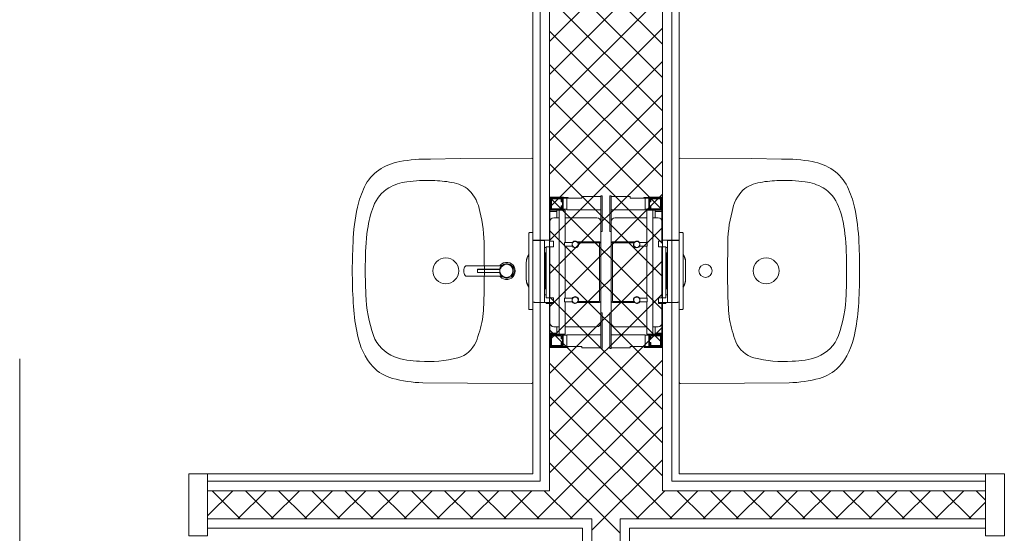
# Model space of a CAD drawing. Header units: metres. Extents: x -10951 to 10441, y -17253 to 1447.
# Tile 33 of 54: x -9079 to -8817, y -14090 to -13953. Entities that reach past the tile are written whole.
import ezdxf
from ezdxf.enums import TextEntityAlignment as Align

# ---------------------------------------------------------------- set-up
doc = ezdxf.new("R2010")
doc.units = ezdxf.units.M
doc.header["$MEASUREMENT"] = 0
doc.layers.get('0').update_dxf_attribs({"color": 8})
for name, color, linetype, lineweight in [('#elektryczne', 8, 'Continuous', 20), ('A_DRZWI', 8, 'Continuous', 5), ('A_HACZE', 8, 'Continuous', 5), ('A_OZACZENIE DRZWI', 8, 'Continuous', 13), ('A_OZNACZENIA OKIEN', 8, 'Continuous', 13), ('A_SCIANY DZIALOWE GK', 8, 'Continuous', 5), ('A_TYNK', 8, 'Continuous', 5), ('A_WYPOSAŻENIE SANITARNE', 8, 'Continuous', 5)]:
    doc.layers.add(name, color=color, linetype=linetype, lineweight=lineweight)
doc.styles.add('m1_romans', font='romans.shx', dxfattribs={"width": 0.8})

# ---------------------------------------------------------------- blocks, each defined once
blk = doc.blocks.new('podkład')
at = {"color": 8, "linetype": 'Continuous'}
for p, q in [((11683.45, -1092.2), (11683.47, -1091.84)), ((11683.47, -1092.56), (11683.45, -1092.2)), ((11683.47, -1091.84), (11683.54, -1091.5)), ((11683.54, -1091.5), (11683.65, -1091.21)), ((11683.65, -1091.21), (11683.8, -1090.99)), ((11683.8, -1090.99), (11683.97, -1090.85)), ((11683.97, -1090.85), (11684.15, -1090.8)), ((11684.15, -1090.8), (11684.25, -1090.8)), ((11684.25, -1090.8), (11693.31, -1090.8)), ((11687.07, -1091.79), (11687.1, -1091.77)), ((11687.07, -1091.8), (11687.07, -1091.79)), ((11687.07, -1091.93), (11687.07, -1091.8)), ((11687.07, -1092.07), (11687.07, -1091.93)), ((11687.07, -1092.21), (11687.07, -1092.07)), ((11687.07, -1092.34), (11687.07, -1092.21)), ((11687.07, -1092.48), (11687.07, -1092.34)), ((11687.07, -1092.61), (11687.07, -1092.48)), ((11687.09, -1091.8), (11687.11, -1091.79)), ((11687.09, -1091.8), (11687.09, -1091.81)), ((11687.09, -1091.93), (11687.09, -1091.81)), ((11687.09, -1092.07), (11687.09, -1091.93)), ((11687.09, -1092.21), (11687.09, -1092.07)), ((11687.09, -1092.34), (11687.09, -1092.21)), ((11687.09, -1092.48), (11687.09, -1092.34)), ((11687.09, -1092.6), (11687.09, -1092.48)), ((11687.1, -1091.77), (11687.11, -1091.76)), ((11687.11, -1091.76), (11687.14, -1091.76)), ((11687.11, -1091.79), (11687.12, -1091.78)), ((11687.12, -1091.78), (11687.14, -1091.78)), ((11687.14, -1091.76), (11692.29, -1091.76)), ((11687.14, -1091.76), (11692.29, -1091.76)), ((11692.29, -1091.78), (11687.14, -1091.78)), ((11692.29, -1091.76), (11692.83, -1091.76)), ((11692.29, -1091.76), (11692.83, -1091.76)), ((11692.29, -1091.78), (11692.83, -1091.78)), ((11692.83, -1091.76), (11692.95, -1091.76)), ((11692.83, -1091.76), (11692.95, -1091.76)), ((11692.96, -1091.78), (11692.83, -1091.78)), ((11692.95, -1091.76), (11693.06, -1091.74)), ((11693.06, -1091.74), (11692.95, -1091.76)), ((11692.96, -1091.78), (11693.07, -1091.77)), ((11693.04, -1091.64), (11693.17, -1091.32)), ((11693.05, -1091.63), (11693.06, -1091.6)), ((11693.06, -1090.8), (11693.14, -1090.68)), ((11693.06, -1091.6), (11693.17, -1091.31)), ((11693.06, -1091.74), (11693.15, -1091.67)), ((11693.06, -1091.74), (11693.15, -1091.68)), ((11693.07, -1091.77), (11693.16, -1091.69)), ((11693.14, -1090.68), (11693.55, -1090.31)), ((11693.15, -1091.67), (11693.2, -1091.56)), ((11693.15, -1091.68), (11693.21, -1091.57)), ((11693.16, -1091.69), (11693.23, -1091.59)), ((11693.43, -1090.94), (11693.17, -1091.32)), ((11693.17, -1091.31), (11693.2, -1091.27)), ((11693.2, -1091.27), (11693.2, -1091.27)), ((11693.2, -1091.56), (11693.26, -1091.46)), ((11693.26, -1091.46), (11693.21, -1091.57)), ((11693.21, -1091.57), (11693.26, -1091.46)), ((11693.21, -1091.57), (11693.26, -1091.46)), ((11693.23, -1091.59), (11693.28, -1091.47)), ((11693.26, -1091.46), (11693.49, -1091.06)), ((11693.26, -1091.46), (11693.49, -1091.07)), ((11693.26, -1091.46), (11693.49, -1091.07)), ((11693.28, -1091.47), (11693.5, -1091.09)), ((11693.31, -1090.8), (11693.44, -1090.8)), ((11693.43, -1090.94), (11693.78, -1090.64)), ((11693.44, -1090.8), (11693.52, -1090.79)), ((11693.49, -1091.06), (11693.79, -1090.77)), ((11693.49, -1091.07), (11693.79, -1090.79)), ((11693.5, -1091.09), (11693.8, -1090.8)), ((11693.52, -1090.79), (11693.59, -1090.76)), ((11693.55, -1090.31), (11694.04, -1090.06)), ((11693.59, -1090.76), (11693.67, -1090.72)), ((11693.6, -1090.77), (11693.78, -1090.64)), ((11693.67, -1090.72), (11693.78, -1090.64)), ((11693.78, -1090.64), (11694.18, -1090.42)), ((11693.79, -1090.77), (11694.16, -1090.52)), ((11693.79, -1090.76), (11694.16, -1090.52)), ((11693.79, -1090.78), (11694.16, -1090.52)), ((11693.79, -1090.79), (11694.16, -1090.52)), ((11693.79, -1090.76), (11694.16, -1090.52)), ((11693.8, -1090.8), (11694.17, -1090.54)), ((11694.04, -1090.06), (11694.58, -1089.92)), ((11694.16, -1090.52), (11694.57, -1090.38)), ((11694.17, -1090.54), (11694.58, -1090.4)), ((11694.18, -1090.42), (11694.63, -1090.31)), ((11694.57, -1090.38), (11694.96, -1090.33)), ((11694.58, -1089.92), (11695.13, -1089.92)), ((11694.58, -1090.4), (11694.96, -1090.36)), ((11694.63, -1090.31), (11695.08, -1090.31)), ((11694.96, -1090.36), (11695.38, -1090.4)), ((11694.96, -1090.33), (11695.38, -1090.38)), ((11695.08, -1090.31), (11695.53, -1090.42)), ((11695.13, -1089.92), (11695.67, -1090.06)), ((11695.38, -1090.38), (11695.78, -1090.52)), ((11695.38, -1090.4), (11695.77, -1090.54)), ((11695.67, -1090.06), (11696.16, -1090.31)), ((11695.77, -1090.54), (11696.12, -1090.76)), ((11695.78, -1090.52), (11696.14, -1090.74)), ((11696.12, -1090.76), (11696.42, -1091.05)), ((11696.14, -1090.74), (11696.44, -1091.04)), ((11696.16, -1090.31), (11696.57, -1090.68)), ((11696.42, -1091.05), (11696.64, -1091.4)), ((11696.44, -1091.04), (11696.66, -1091.39)), ((11696.57, -1090.68), (11696.89, -1091.13)), ((11696.64, -1091.4), (11696.78, -1091.79)), ((11696.66, -1091.39), (11696.8, -1091.79)), ((11696.78, -1091.79), (11696.83, -1092.21)), ((11696.83, -1092.21), (11696.78, -1092.62)), ((11696.8, -1091.79), (11696.85, -1092.21)), ((11696.85, -1092.21), (11696.8, -1092.62)), ((11696.89, -1091.13), (11697.08, -1091.65)), ((11697.08, -1091.65), (11697.15, -1092.2)), ((11697.15, -1092.2), (11697.08, -1092.75)), ((11683.54, -1092.9), (11683.47, -1092.56)), ((11683.65, -1093.19), (11683.54, -1092.9)), ((11683.8, -1093.41), (11683.65, -1093.19)), ((11683.97, -1093.55), (11683.8, -1093.41)), ((11684.15, -1093.6), (11683.97, -1093.55)), ((11684.25, -1093.6), (11684.15, -1093.6)), ((11693.31, -1093.6), (11684.25, -1093.6)), ((11687.07, -1092.62), (11687.07, -1092.61)), ((11687.1, -1092.64), (11687.07, -1092.62)), ((11687.09, -1092.6), (11687.09, -1092.61)), ((11687.11, -1092.62), (11687.09, -1092.61)), ((11687.11, -1092.65), (11687.1, -1092.64)), ((11687.12, -1092.63), (11687.11, -1092.62)), ((11687.14, -1092.65), (11687.11, -1092.65)), ((11687.14, -1092.63), (11687.12, -1092.63)), ((11687.14, -1092.63), (11692.29, -1092.63)), ((11692.29, -1092.65), (11687.14, -1092.65)), ((11692.29, -1092.65), (11687.14, -1092.65)), ((11692.83, -1092.63), (11692.29, -1092.63)), ((11692.83, -1092.65), (11692.29, -1092.65)), ((11692.83, -1092.65), (11692.29, -1092.65)), ((11692.83, -1092.63), (11692.96, -1092.63)), ((11692.95, -1092.65), (11692.83, -1092.65)), ((11692.95, -1092.65), (11692.83, -1092.65)), ((11693.06, -1092.67), (11692.95, -1092.65)), ((11693.06, -1092.67), (11692.95, -1092.65)), ((11693.07, -1092.65), (11692.96, -1092.63)), ((11693.17, -1093.08), (11693.04, -1092.76)), ((11693.06, -1092.8), (11693.05, -1092.77)), ((11693.15, -1092.74), (11693.06, -1092.67)), ((11693.15, -1092.73), (11693.06, -1092.67)), ((11693.17, -1093.09), (11693.06, -1092.8)), ((11693.14, -1093.72), (11693.06, -1093.6)), ((11693.16, -1092.72), (11693.07, -1092.65)), ((11693.55, -1094.09), (11693.14, -1093.72)), ((11693.21, -1092.84), (11693.15, -1092.73)), ((11693.2, -1092.85), (11693.15, -1092.74)), ((11693.23, -1092.83), (11693.16, -1092.72)), ((11693.17, -1093.08), (11693.43, -1093.46)), ((11693.2, -1093.13), (11693.17, -1093.09)), ((11693.26, -1092.95), (11693.2, -1092.85)), ((11693.2, -1093.13), (11693.2, -1093.13)), ((11693.21, -1092.84), (11693.26, -1092.95)), ((11693.26, -1092.95), (11693.21, -1092.84)), ((11693.26, -1092.95), (11693.21, -1092.84)), ((11693.28, -1092.94), (11693.23, -1092.83)), ((11693.49, -1093.34), (11693.26, -1092.95)), ((11693.49, -1093.35), (11693.26, -1092.95)), ((11693.49, -1093.34), (11693.26, -1092.95)), ((11693.5, -1093.32), (11693.28, -1092.94)), ((11693.44, -1093.6), (11693.31, -1093.6)), ((11693.78, -1093.76), (11693.43, -1093.46)), ((11693.52, -1093.61), (11693.44, -1093.6)), ((11693.79, -1093.62), (11693.49, -1093.34)), ((11693.79, -1093.64), (11693.49, -1093.35)), ((11693.8, -1093.61), (11693.5, -1093.32)), ((11693.59, -1093.64), (11693.52, -1093.61)), ((11694.04, -1094.34), (11693.55, -1094.09)), ((11693.67, -1093.68), (11693.59, -1093.64)), ((11693.78, -1093.76), (11693.6, -1093.63)), ((11693.78, -1093.76), (11693.67, -1093.68)), ((11694.18, -1093.98), (11693.78, -1093.76)), ((11694.16, -1093.89), (11693.79, -1093.62)), ((11694.16, -1093.89), (11693.79, -1093.63)), ((11694.16, -1093.89), (11693.79, -1093.64)), ((11694.16, -1093.89), (11693.79, -1093.64)), ((11694.16, -1093.89), (11693.79, -1093.65)), ((11694.16, -1093.89), (11693.79, -1093.65)), ((11694.17, -1093.87), (11693.8, -1093.61)), ((11694.58, -1094.47), (11694.04, -1094.34)), ((11694.57, -1094.03), (11694.16, -1093.89)), ((11694.58, -1094.01), (11694.17, -1093.87)), ((11694.63, -1094.09), (11694.18, -1093.98)), ((11694.96, -1094.08), (11694.57, -1094.03)), ((11694.96, -1094.05), (11694.58, -1094.01)), ((11695.13, -1094.47), (11694.58, -1094.47)), ((11695.08, -1094.09), (11694.63, -1094.09)), ((11695.38, -1094.01), (11694.96, -1094.05)), ((11695.38, -1094.03), (11694.96, -1094.08)), ((11695.67, -1094.34), (11695.13, -1094.47)), ((11695.77, -1093.87), (11695.38, -1094.01)), ((11695.78, -1093.89), (11695.38, -1094.03)), ((11696.16, -1094.09), (11695.67, -1094.34)), ((11696.12, -1093.65), (11695.77, -1093.87)), ((11696.14, -1093.67), (11695.78, -1093.89)), ((11696.42, -1093.36), (11696.12, -1093.65)), ((11696.44, -1093.37), (11696.14, -1093.67)), ((11696.57, -1093.72), (11696.16, -1094.09)), ((11696.64, -1093.01), (11696.42, -1093.36)), ((11696.66, -1093.02), (11696.44, -1093.37)), ((11696.89, -1093.26), (11696.57, -1093.72)), ((11696.78, -1092.62), (11696.64, -1093.01)), ((11696.8, -1092.62), (11696.66, -1093.02)), ((11697.08, -1092.75), (11696.89, -1093.26))]:
    blk.add_line(p, q, dxfattribs=at)
at = {"layer": 'A_DRZWI', "color": 8, "ltscale": 2}
for points in [[(11615.29, -1146.2), (11610.29, -1146.2), (11610.29, -1162.7), (11615.29, -1162.7)], [(11822.29, -1146.2), (11827.29, -1146.2), (11827.29, -1162.7), (11822.29, -1162.7)]]:
    blk.add_lwpolyline(points, close=True, dxfattribs=at)
at = {"layer": 'A_HACZE', "color": 8, "linetype": 'Continuous'}
for p, q in [((11736.29, -1001.08), (11706.29, -1031.08)), ((11736.29, -1031.85), (11706.29, -1001.85)), ((11736.29, -1009.92), (11706.29, -1039.92)), ((11736.29, -1040.69), (11706.29, -1010.69)), ((11736.29, -1018.76), (11706.29, -1048.76)), ((11736.29, -1049.53), (11706.29, -1019.53)), ((11736.29, -1027.6), (11706.29, -1057.6)), ((11736.29, -1058.37), (11706.29, -1028.37)), ((11736.29, -1036.44), (11706.29, -1066.44)), ((11736.29, -1067.21), (11706.29, -1037.21)), ((11736.29, -1045.28), (11706.29, -1075.28)), ((11736.29, -1076.04), (11706.29, -1046.04)), ((11736.29, -1054.11), (11706.29, -1084.11)), ((11736.29, -1084.88), (11706.29, -1054.88)), ((11736.29, -1062.95), (11706.29, -1092.95)), ((11736.29, -1093.72), (11706.29, -1063.72)), ((11736.29, -1071.79), (11706.29, -1101.79)), ((11736.29, -1102.56), (11706.29, -1072.56)), ((11736.29, -1080.63), (11706.29, -1110.63)), ((11736.29, -1111.4), (11706.29, -1081.4)), ((11736.29, -1089.47), (11706.29, -1119.47)), ((11736.29, -1120.24), (11706.29, -1090.24)), ((11736.29, -1098.31), (11706.29, -1128.31)), ((11736.29, -1129.08), (11706.29, -1099.08)), ((11736.29, -1107.15), (11706.29, -1137.15)), ((11736.29, -1137.92), (11706.29, -1107.92)), ((11736.29, -1115.99), (11706.29, -1145.99)), ((11736.29, -1146.75), (11706.29, -1116.75)), ((11736.29, -1124.83), (11702.91, -1158.2)), ((11738.89, -1158.2), (11706.29, -1125.59)), ((11730.05, -1158.2), (11706.29, -1134.43)), ((11736.29, -1133.66), (11711.75, -1158.2)), ((11725.04, -1162.02), (11706.29, -1143.27)), ((11736.29, -1142.5), (11717.54, -1161.25)), ((11622.02, -1150.7), (11615.29, -1157.44)), ((11623.99, -1158.2), (11616.49, -1150.7)), ((11630.86, -1150.7), (11623.36, -1158.2)), ((11632.83, -1158.2), (11625.33, -1150.7)), ((11639.7, -1150.7), (11632.2, -1158.2)), ((11641.66, -1158.2), (11634.16, -1150.7)), ((11648.54, -1150.7), (11641.04, -1158.2)), ((11650.5, -1158.2), (11643, -1150.7)), ((11657.38, -1150.7), (11649.88, -1158.2)), ((11659.34, -1158.2), (11651.84, -1150.7)), ((11666.22, -1150.7), (11658.72, -1158.2)), ((11668.18, -1158.2), (11660.68, -1150.7)), ((11675.06, -1150.7), (11667.56, -1158.2)), ((11677.02, -1158.2), (11669.52, -1150.7)), ((11683.9, -1150.7), (11676.4, -1158.2)), ((11685.86, -1158.2), (11678.36, -1150.7)), ((11692.74, -1150.7), (11685.24, -1158.2)), ((11694.7, -1158.2), (11687.2, -1150.7)), ((11701.57, -1150.7), (11694.07, -1158.2)), ((11703.54, -1158.2), (11696.04, -1150.7)), ((11712.38, -1158.2), (11704.88, -1150.7)), ((11736.93, -1150.7), (11729.43, -1158.2)), ((11745.77, -1150.7), (11738.27, -1158.2)), ((11747.73, -1158.2), (11740.23, -1150.7)), ((11754.61, -1150.7), (11747.11, -1158.2)), ((11756.57, -1158.2), (11749.07, -1150.7)), ((11763.45, -1150.7), (11755.95, -1158.2)), ((11765.41, -1158.2), (11757.91, -1150.7)), ((11772.28, -1150.7), (11764.78, -1158.2)), ((11774.25, -1158.2), (11766.75, -1150.7)), ((11781.12, -1150.7), (11773.62, -1158.2)), ((11783.09, -1158.2), (11775.59, -1150.7)), ((11789.96, -1150.7), (11782.46, -1158.2)), ((11791.92, -1158.2), (11784.42, -1150.7)), ((11798.8, -1150.7), (11791.3, -1158.2)), ((11800.76, -1158.2), (11793.26, -1150.7)), ((11807.64, -1150.7), (11800.14, -1158.2)), ((11809.6, -1158.2), (11802.1, -1150.7)), ((11816.48, -1150.7), (11808.98, -1158.2)), ((11818.44, -1158.2), (11810.94, -1150.7)), ((11822.29, -1153.21), (11819.78, -1150.7)), ((11822.29, -1153.73), (11817.82, -1158.2))]:
    blk.add_line(p, q, dxfattribs=at)
at = {"layer": 'A_OZACZENIE DRZWI', "color": 8}
blk.add_line((11565.29, -1184.65), (11565.29, -1115.63), dxfattribs=at)
at = {"layer": 'A_SCIANY DZIALOWE GK', "color": 8}
for p, q in [((11736.29, -1150.7), (11736.29, -933.76)), ((11738.79, -1148.2), (11738.79, -933.39)), ((11703.79, -1148.2), (11703.79, -938.61)), ((11706.29, -1150.7), (11706.29, -938.24)), ((11703.79, -1148.2), (11615.29, -1148.2)), ((11822.29, -1148.2), (11738.79, -1148.2)), ((11706.29, -1150.7), (11615.29, -1150.7)), ((11822.29, -1150.7), (11736.29, -1150.7)), ((11717.54, -1158.2), (11615.29, -1158.2)), ((11717.54, -1364.7), (11717.54, -1158.2)), ((11822.29, -1158.2), (11725.04, -1158.2)), ((11725.04, -1364.7), (11725.04, -1158.2)), ((11715.04, -1160.7), (11615.29, -1160.7)), ((11715.04, -1364.7), (11715.04, -1160.7)), ((11822.29, -1160.7), (11727.54, -1160.7)), ((11727.54, -1364.7), (11727.54, -1160.7))]:
    blk.add_line(p, q, dxfattribs=at)
at = {"layer": 'A_TYNK', "color": 8}
for p, q in [((11740.79, -1146.2), (11740.79, -935.5)), ((11701.79, -1146.2), (11701.79, -941.28)), ((11701.79, -1146.2), (11615.29, -1146.2)), ((11822.29, -1146.2), (11740.79, -1146.2))]:
    blk.add_line(p, q, dxfattribs=at)
at = {"layer": 'A_WYPOSAŻENIE SANITARNE', "color": 8, "lineweight": 9}
for p, q in [((11706.39, -1076.04), (11706.39, -1072.54)), ((11706.39, -1072.54), (11709.89, -1072.54)), ((11706.54, -1075.89), (11706.54, -1072.69)), ((11706.54, -1072.69), (11709.74, -1072.69)), ((11706.59, -1075.84), (11706.59, -1072.84)), ((11706.59, -1072.84), (11709.59, -1072.84)), ((11706.79, -1073.04), (11706.79, -1075.64)), ((11709.39, -1073.04), (11706.79, -1073.04)), ((11709.39, -1073.84), (11709.39, -1073.04)), ((11709.59, -1073.84), (11709.39, -1073.84)), ((11709.59, -1072.84), (11709.59, -1073.84)), ((11709.74, -1072.69), (11709.74, -1075.89)), ((11709.89, -1072.54), (11709.89, -1076.04)), ((11709.89, -1072.54), (11709.94, -1072.54)), ((11710.89, -1072.79), (11709.89, -1072.79)), ((11710.19, -1072.79), (11709.89, -1072.79)), ((11709.94, -1072.54), (11710.19, -1072.79)), ((11710.04, -1072.64), (11711.19, -1072.64)), ((11710.89, -1072.79), (11714.89, -1072.79)), ((11710.89, -1072.79), (11710.89, -1075.89)), ((11711.19, -1072.64), (11711.19, -1072.79)), ((11714.89, -1072.39), (11719.89, -1072.39)), ((11714.89, -1072.79), (11714.89, -1072.39)), ((11720.29, -1072.24), (11719.89, -1072.24)), ((11719.89, -1081.74), (11719.89, -1072.24)), ((11720.29, -1081.74), (11720.29, -1072.24)), ((11722.29, -1072.24), (11722.69, -1072.24)), ((11722.29, -1081.74), (11722.29, -1072.24)), ((11722.69, -1081.74), (11722.69, -1072.24)), ((11727.69, -1072.39), (11722.69, -1072.39)), ((11727.69, -1072.79), (11727.69, -1072.39)), ((11731.69, -1072.79), (11727.69, -1072.79)), ((11731.39, -1072.64), (11731.39, -1072.79)), ((11732.54, -1072.64), (11731.39, -1072.64)), ((11731.69, -1072.79), (11731.69, -1075.89)), ((11731.69, -1072.79), (11732.69, -1072.79)), ((11732.64, -1072.54), (11732.39, -1072.79)), ((11732.39, -1072.79), (11732.69, -1072.79)), ((11732.69, -1072.54), (11732.64, -1072.54)), ((11736.19, -1072.54), (11732.69, -1072.54)), ((11732.69, -1072.54), (11732.69, -1076.04)), ((11736.04, -1072.69), (11732.84, -1072.69)), ((11732.84, -1072.69), (11732.84, -1075.89)), ((11735.99, -1072.84), (11732.99, -1072.84)), ((11732.99, -1072.84), (11732.99, -1073.84)), ((11732.99, -1073.84), (11733.19, -1073.84)), ((11733.19, -1073.84), (11733.19, -1073.04)), ((11733.19, -1073.04), (11735.79, -1073.04)), ((11735.79, -1073.04), (11735.79, -1075.64)), ((11735.99, -1075.84), (11735.99, -1072.84)), ((11736.04, -1075.89), (11736.04, -1072.69)), ((11736.19, -1076.04), (11736.19, -1072.54)), ((11709.89, -1076.04), (11706.39, -1076.04)), ((11706.39, -1076.04), (11706.39, -1076.34)), ((11706.39, -1076.34), (11706.39, -1079.04)), ((11706.39, -1076.34), (11708.19, -1076.34)), ((11709.74, -1075.89), (11706.54, -1075.89)), ((11709.59, -1075.84), (11706.59, -1075.84)), ((11706.79, -1075.64), (11709.39, -1075.64)), ((11708.19, -1076.04), (11708.19, -1078.04)), ((11708.79, -1076.04), (11708.79, -1109.04)), ((11709.39, -1075.64), (11709.39, -1074.84)), ((11709.39, -1074.84), (11709.59, -1074.84)), ((11709.59, -1074.84), (11709.59, -1075.84)), ((11710.89, -1075.79), (11709.89, -1075.79)), ((11710.39, -1076.04), (11709.89, -1076.04)), ((11710.39, -1076.04), (11710.39, -1084.64)), ((11710.89, -1075.89), (11719.89, -1075.89)), ((11719.89, -1077.04), (11719.89, -1075.89)), ((11722.69, -1077.04), (11722.69, -1075.89)), ((11731.69, -1075.89), (11722.69, -1075.89)), ((11731.69, -1075.79), (11732.69, -1075.79)), ((11732.19, -1076.04), (11732.69, -1076.04)), ((11732.19, -1076.04), (11732.19, -1084.64)), ((11732.69, -1076.04), (11736.19, -1076.04)), ((11732.84, -1075.89), (11736.04, -1075.89)), ((11732.99, -1074.84), (11732.99, -1075.84)), ((11733.19, -1074.84), (11732.99, -1074.84)), ((11732.99, -1075.84), (11735.99, -1075.84)), ((11733.19, -1075.64), (11733.19, -1074.84)), ((11735.79, -1075.64), (11733.19, -1075.64)), ((11733.79, -1076.04), (11733.79, -1109.04)), ((11734.39, -1076.04), (11734.39, -1078.04)), ((11736.19, -1076.34), (11734.39, -1076.34)), ((11736.19, -1076.04), (11736.19, -1076.34)), ((11736.19, -1076.34), (11736.19, -1079.04)), ((11706.39, -1079.04), (11706.39, -1084.24)), ((11708.79, -1078.04), (11707.39, -1078.04)), ((11718.89, -1078.04), (11710.39, -1078.04)), ((11719.89, -1077.04), (11719.89, -1079.04)), ((11719.89, -1084.94), (11719.89, -1079.04)), ((11722.69, -1077.04), (11722.69, -1079.04)), ((11722.69, -1084.94), (11722.69, -1079.04)), ((11723.69, -1078.04), (11732.19, -1078.04)), ((11733.79, -1078.04), (11735.19, -1078.04)), ((11736.19, -1079.04), (11736.19, -1084.24)), ((11701.79, -1081.95), (11700.99, -1081.95)), ((11701.79, -1082.75), (11701.79, -1081.95)), ((11720.29, -1081.74), (11719.89, -1081.74)), ((11722.29, -1081.74), (11722.69, -1081.74)), ((11740.79, -1081.95), (11741.59, -1081.95)), ((11740.79, -1082.75), (11740.79, -1081.95)), ((11700.79, -1082.15), (11700.79, -1082.75)), ((11700.79, -1082.75), (11700.79, -1101.65)), ((11701.79, -1082.75), (11701.79, -1101.65)), ((11704.89, -1084.01), (11701.79, -1084.01)), ((11704.89, -1084.05), (11701.79, -1084.05)), ((11702.14, -1084.01), (11702.16, -1083.99)), ((11702.16, -1083.99), (11706.39, -1083.99)), ((11702.16, -1084.01), (11702.16, -1083.99)), ((11704.89, -1084.05), (11704.89, -1084.01)), ((11704.89, -1084.19), (11704.89, -1084.05)), ((11704.89, -1084.19), (11704.89, -1100.2)), ((11707.29, -1084.24), (11706.39, -1084.24)), ((11707.29, -1084.24), (11707.29, -1085.74)), ((11710.29, -1084.64), (11710.29, -1085.64)), ((11712.07, -1084.64), (11710.29, -1084.64)), ((11713.69, -1084.44), (11719.39, -1084.44)), ((11713.69, -1084.47), (11713.69, -1084.44)), ((11713.69, -1084.74), (11713.69, -1084.61)), ((11728.89, -1084.44), (11723.19, -1084.44)), ((11728.89, -1084.47), (11728.89, -1084.44)), ((11728.89, -1084.74), (11728.89, -1084.61)), ((11730.5, -1084.64), (11732.29, -1084.64)), ((11732.29, -1084.64), (11732.29, -1085.64)), ((11735.29, -1084.24), (11736.19, -1084.24)), ((11735.29, -1084.24), (11735.29, -1085.74)), ((11740.42, -1083.99), (11736.19, -1083.99)), ((11737.69, -1084.01), (11740.79, -1084.01)), ((11737.69, -1084.05), (11737.69, -1084.01)), ((11737.69, -1084.05), (11740.79, -1084.05)), ((11737.69, -1084.19), (11737.69, -1084.05)), ((11737.69, -1084.19), (11737.69, -1100.2)), ((11740.44, -1084.01), (11740.42, -1083.99)), ((11740.42, -1084.01), (11740.42, -1083.99)), ((11740.79, -1082.75), (11740.79, -1101.65)), ((11741.79, -1082.15), (11741.79, -1082.75)), ((11741.79, -1082.75), (11741.79, -1101.65)), ((11705.39, -1085.99), (11704.89, -1085.99)), ((11705.39, -1085.74), (11706.39, -1085.74)), ((11705.39, -1085.74), (11705.39, -1099.34)), ((11706.39, -1085.74), (11707.29, -1085.74)), ((11706.39, -1085.74), (11706.39, -1099.34)), ((11710.29, -1085.64), (11712.07, -1085.64)), ((11710.39, -1085.64), (11710.39, -1099.44)), ((11713.78, -1084.74), (11713.69, -1084.74)), ((11719.59, -1084.74), (11713.89, -1084.74)), ((11719.59, -1100.34), (11719.59, -1084.74)), ((11719.89, -1084.94), (11719.89, -1100.14)), ((11722.69, -1084.94), (11722.69, -1100.14)), ((11722.99, -1084.74), (11728.68, -1084.74)), ((11722.99, -1100.34), (11722.99, -1084.74)), ((11728.79, -1084.74), (11728.89, -1084.74)), ((11732.29, -1085.64), (11730.5, -1085.64)), ((11732.19, -1085.64), (11732.19, -1099.44)), ((11736.19, -1085.74), (11735.29, -1085.74)), ((11737.19, -1085.74), (11736.19, -1085.74)), ((11736.19, -1085.74), (11736.19, -1099.34)), ((11737.19, -1085.74), (11737.19, -1099.34)), ((11737.19, -1085.99), (11737.69, -1085.99)), ((11704.89, -1087.37), (11705.09, -1087.37)), ((11705.09, -1087.37), (11705.39, -1087.37)), ((11705.09, -1096.97), (11705.09, -1087.37)), ((11705.09, -1096.97), (11705.09, -1087.37)), ((11737.49, -1087.37), (11737.19, -1087.37)), ((11737.69, -1087.37), (11737.49, -1087.37)), ((11737.49, -1096.97), (11737.49, -1087.37)), ((11737.49, -1096.97), (11737.49, -1087.37)), ((11700.09, -1089.93), (11700.09, -1090)), ((11700.09, -1090), (11700.09, -1090.02)), ((11700.09, -1090.02), (11700.09, -1094.31)), ((11742.49, -1089.93), (11742.49, -1090)), ((11742.49, -1090), (11742.49, -1090.02)), ((11742.49, -1090.02), (11742.49, -1094.31)), ((11700.09, -1094.31), (11700.09, -1094.34)), ((11700.09, -1094.34), (11700.09, -1094.41)), ((11742.49, -1094.31), (11742.49, -1094.34)), ((11742.49, -1094.34), (11742.49, -1094.41)), ((11705.09, -1096.97), (11704.89, -1096.97)), ((11705.39, -1096.97), (11705.09, -1096.97)), ((11737.19, -1096.97), (11737.49, -1096.97)), ((11737.49, -1096.97), (11737.69, -1096.97)), ((11704.89, -1098.57), (11705.39, -1098.57)), ((11704.89, -1100.51), (11704.89, -1100.2)), ((11705.39, -1099.34), (11706.39, -1099.34)), ((11706.39, -1099.34), (11707.29, -1099.34)), ((11707.29, -1099.34), (11707.29, -1100.84)), ((11710.29, -1099.44), (11712.07, -1099.44)), ((11710.29, -1100.44), (11710.29, -1099.44)), ((11713.69, -1100.47), (11713.69, -1100.34)), ((11713.69, -1100.34), (11713.78, -1100.34)), ((11713.89, -1100.34), (11719.59, -1100.34)), ((11719.89, -1106.04), (11719.89, -1100.14)), ((11722.69, -1106.04), (11722.69, -1100.14)), ((11728.68, -1100.34), (11722.99, -1100.34)), ((11728.89, -1100.34), (11728.79, -1100.34)), ((11728.89, -1100.47), (11728.89, -1100.34)), ((11732.29, -1099.44), (11730.5, -1099.44)), ((11732.29, -1100.44), (11732.29, -1099.44)), ((11736.19, -1099.34), (11735.29, -1099.34)), ((11735.29, -1099.34), (11735.29, -1100.84)), ((11737.19, -1099.34), (11736.19, -1099.34)), ((11737.69, -1098.57), (11737.19, -1098.57)), ((11737.69, -1100.51), (11737.69, -1100.2)), ((11700.79, -1101.65), (11700.79, -1102.25)), ((11700.79, -1102.25), (11700.79, -1102.29)), ((11701.79, -1102.49), (11700.99, -1102.49)), ((11702.22, -1100.53), (11701.79, -1100.53)), ((11701.79, -1102.45), (11701.79, -1101.65)), ((11701.79, -1102.45), (11701.79, -1102.49)), ((11702.25, -1100.57), (11702.2, -1100.52)), ((11702.25, -1100.57), (11702.25, -1100.52)), ((11707.29, -1100.57), (11702.25, -1100.57)), ((11704.89, -1100.51), (11704.89, -1100.52)), ((11705.39, -1100.57), (11705.39, -1100.84)), ((11705.39, -1100.84), (11706.39, -1100.84)), ((11706.39, -1100.84), (11706.39, -1100.57)), ((11707.29, -1100.84), (11706.39, -1100.84)), ((11706.39, -1100.84), (11706.39, -1106.04)), ((11712.07, -1100.44), (11710.29, -1100.44)), ((11710.39, -1100.44), (11710.39, -1109.04)), ((11713.69, -1100.64), (11713.69, -1100.61)), ((11719.39, -1100.64), (11713.69, -1100.64)), ((11723.19, -1100.64), (11728.89, -1100.64)), ((11728.89, -1100.64), (11728.89, -1100.61)), ((11730.5, -1100.44), (11732.29, -1100.44)), ((11732.19, -1100.44), (11732.19, -1109.04)), ((11735.29, -1100.57), (11740.32, -1100.57)), ((11735.29, -1100.84), (11736.19, -1100.84)), ((11736.19, -1100.84), (11736.19, -1100.57)), ((11736.19, -1100.84), (11736.19, -1106.04)), ((11737.19, -1100.84), (11736.19, -1100.84)), ((11737.19, -1100.57), (11737.19, -1100.84)), ((11737.69, -1100.51), (11737.69, -1100.52)), ((11740.32, -1100.57), (11740.37, -1100.52)), ((11740.32, -1100.57), (11740.32, -1100.52)), ((11740.35, -1100.53), (11740.79, -1100.53)), ((11740.79, -1102.45), (11740.79, -1101.65)), ((11740.79, -1102.45), (11740.79, -1102.49)), ((11740.79, -1102.49), (11741.59, -1102.49)), ((11741.79, -1101.65), (11741.79, -1102.25)), ((11741.79, -1102.25), (11741.79, -1102.29)), ((11706.34, -1103.07), (11706.39, -1103.07)), ((11706.34, -1112.57), (11706.34, -1103.07)), ((11720.29, -1103.34), (11719.89, -1103.34)), ((11719.89, -1112.84), (11719.89, -1103.34)), ((11720.29, -1112.84), (11720.29, -1103.34)), ((11722.29, -1112.84), (11722.29, -1103.34)), ((11722.29, -1103.34), (11722.69, -1103.34)), ((11722.69, -1112.84), (11722.69, -1103.34)), ((11736.23, -1103.07), (11736.19, -1103.07)), ((11736.23, -1112.57), (11736.23, -1103.07)), ((11706.39, -1106.04), (11706.39, -1108.74)), ((11707.39, -1107.04), (11708.79, -1107.04)), ((11708.19, -1107.04), (11708.19, -1109.04)), ((11710.39, -1107.04), (11718.89, -1107.04)), ((11719.89, -1106.04), (11719.89, -1108.04)), ((11719.89, -1109.19), (11719.89, -1108.04)), ((11722.69, -1106.04), (11722.69, -1108.04)), ((11722.69, -1109.19), (11722.69, -1108.04)), ((11732.19, -1107.04), (11723.69, -1107.04)), ((11735.19, -1107.04), (11733.79, -1107.04)), ((11734.39, -1107.04), (11734.39, -1109.04)), ((11736.19, -1106.04), (11736.19, -1108.74)), ((11708.19, -1108.74), (11706.39, -1108.74)), ((11706.39, -1108.74), (11706.39, -1109.04)), ((11706.39, -1112.54), (11706.39, -1109.04)), ((11706.39, -1109.04), (11709.89, -1109.04)), ((11706.54, -1112.39), (11706.54, -1109.19)), ((11706.54, -1109.19), (11709.74, -1109.19)), ((11706.59, -1112.24), (11706.59, -1109.24)), ((11706.59, -1109.24), (11709.59, -1109.24)), ((11706.79, -1109.44), (11706.79, -1112.04)), ((11709.39, -1109.44), (11706.79, -1109.44)), ((11709.39, -1110.24), (11709.39, -1109.44)), ((11709.59, -1110.24), (11709.39, -1110.24)), ((11709.59, -1109.24), (11709.59, -1110.24)), ((11709.74, -1109.19), (11709.74, -1112.39)), ((11710.39, -1109.04), (11709.89, -1109.04)), ((11709.89, -1109.04), (11709.89, -1112.54)), ((11710.89, -1109.29), (11709.89, -1109.29)), ((11710.89, -1112.29), (11710.89, -1109.19)), ((11710.89, -1109.19), (11719.89, -1109.19)), ((11731.69, -1109.19), (11722.69, -1109.19)), ((11731.69, -1112.29), (11731.69, -1109.19)), ((11731.69, -1109.29), (11732.69, -1109.29)), ((11732.19, -1109.04), (11732.69, -1109.04)), ((11732.69, -1109.04), (11732.69, -1112.54)), ((11736.19, -1109.04), (11732.69, -1109.04)), ((11736.04, -1109.19), (11732.84, -1109.19)), ((11732.84, -1109.19), (11732.84, -1112.39)), ((11732.99, -1109.24), (11732.99, -1110.24)), ((11735.99, -1109.24), (11732.99, -1109.24)), ((11732.99, -1110.24), (11733.19, -1110.24)), ((11733.19, -1109.44), (11735.79, -1109.44)), ((11733.19, -1110.24), (11733.19, -1109.44)), ((11734.39, -1108.74), (11736.19, -1108.74)), ((11735.79, -1109.44), (11735.79, -1112.04)), ((11735.99, -1112.24), (11735.99, -1109.24)), ((11736.04, -1112.39), (11736.04, -1109.19)), ((11736.19, -1108.74), (11736.19, -1109.04)), ((11736.19, -1112.54), (11736.19, -1109.04)), ((11711.14, -1112.57), (11706.34, -1112.57)), ((11709.89, -1112.54), (11706.39, -1112.54)), ((11709.74, -1112.39), (11706.54, -1112.39)), ((11709.59, -1112.24), (11706.59, -1112.24)), ((11706.79, -1112.04), (11709.39, -1112.04)), ((11709.39, -1112.04), (11709.39, -1111.24)), ((11709.39, -1111.24), (11709.59, -1111.24)), ((11709.59, -1111.24), (11709.59, -1112.24)), ((11710.89, -1112.29), (11709.89, -1112.29)), ((11710.89, -1112.29), (11714.89, -1112.29)), ((11711.14, -1112.29), (11711.14, -1112.57)), ((11714.89, -1112.29), (11714.89, -1112.69)), ((11714.89, -1112.69), (11719.89, -1112.69)), ((11720.29, -1112.84), (11719.89, -1112.84)), ((11722.29, -1112.84), (11722.69, -1112.84)), ((11727.69, -1112.69), (11722.69, -1112.69)), ((11731.69, -1112.29), (11727.69, -1112.29)), ((11727.69, -1112.29), (11727.69, -1112.69)), ((11731.43, -1112.29), (11731.43, -1112.57)), ((11731.43, -1112.57), (11736.23, -1112.57)), ((11731.69, -1112.29), (11732.69, -1112.29)), ((11732.69, -1112.54), (11736.19, -1112.54)), ((11732.84, -1112.39), (11736.04, -1112.39)), ((11733.19, -1111.24), (11732.99, -1111.24)), ((11732.99, -1111.24), (11732.99, -1112.24)), ((11732.99, -1112.24), (11735.99, -1112.24)), ((11733.19, -1112.04), (11733.19, -1111.24)), ((11735.79, -1112.04), (11733.19, -1112.04))]:
    blk.add_line(p, q, dxfattribs=at)
at = {"layer": 'A_WYPOSAŻENIE SANITARNE', "color": 8}
for points in [[(11701.49, -1122.19), (11684.41, -1122.12), (11672.55, -1121.95, -0.063572), (11664.45, -1120.8, -0.125895), (11659.31, -1117.77, -0.132807), (11655.17, -1109.2, -0.036112), (11654.1, -1101.68, -0.02908), (11653.98, -1084.61, -0.042415), (11655.17, -1075.19, -0.0602), (11657.05, -1069.79, -0.124625), (11660.82, -1065.35, -0.106366), (11666.43, -1063.08, -0.048009), (11674.6, -1062.41), (11682.51, -1062.3), (11701.49, -1062.21, -0.393668), (11701.79, -1062.49), (11701.79, -1121.91, -0.4379)], [(11741.09, -1122.19), (11758.17, -1122.12), (11770.03, -1121.95, 0.063572), (11778.12, -1120.8, 0.125895), (11783.26, -1117.77, 0.132807), (11787.41, -1109.2, 0.036112), (11788.47, -1101.68, 0.02908), (11788.6, -1084.61, 0.042415), (11787.41, -1075.19, 0.0602), (11785.52, -1069.79, 0.124625), (11781.75, -1065.35, 0.106366), (11776.15, -1063.08, 0.048009), (11767.97, -1062.41), (11760.06, -1062.3), (11741.09, -1062.21, 0.393668), (11740.79, -1062.49), (11740.79, -1121.91, 0.4379)]]:
    blk.add_lwpolyline(points, format="xyb", close=True, dxfattribs=at)
at = {"layer": 'A_WYPOSAŻENIE SANITARNE', "color": 8, "lineweight": 9, "flags": 128}
for points in [[(11700.09, -1090), (11700.09, -1089.97), (11700.09, -1089.95)], [(11742.49, -1090), (11742.49, -1089.97), (11742.48, -1089.95)]]:
    blk.add_lwpolyline(points, dxfattribs=at)
at = {"layer": 'A_WYPOSAŻENIE SANITARNE', "color": 8}
for centre, radius in [((11678.67, -1092.17), 3.45), ((11763.9, -1092.17), 3.45), ((11694.79, -1092.17), 1.75), ((11747.79, -1092.17), 1.75)]:
    blk.add_circle(centre, radius, dxfattribs=at)
for centre, radius, start, end in [((11669.87, -1081.18), 12.81, 97.0361, 119.8261), ((11673.8, -1108.67), 40.58, 88.1199, 97.7912), ((11674.12, -1104.1), 36, 80.1978, 88.3825), ((11679.01, -1077.5), 8.96, 49.4644, 82.0277), ((11763.57, -1077.5), 8.96, 97.9723, 130.5356), ((11768.45, -1104.1), 36, 91.6175, 99.8022), ((11768.77, -1108.67), 40.58, 82.2088, 91.8801), ((11772.7, -1081.18), 12.81, 60.1739, 82.9639), ((11668.71, -1078.56), 9.96, 121.5381, 159.0947), ((11677.43, -1078.02), 10.42, 9.1945, 44.7439), ((11765.14, -1078.02), 10.42, 135.2561, 170.8055), ((11773.86, -1078.56), 9.96, 20.9053, 58.4619), ((11682.83, -1084.21), 25.16, 158.5334, 173.0058), ((11655.75, -1084.98), 33.11, 358.6843, 15.0976), ((11786.82, -1084.98), 33.11, 164.9024, 181.3157), ((11759.75, -1084.21), 25.16, 6.9942, 21.4666), ((11729.69, -1090.38), 72.44, 172.6787, 180.1872), ((11712.88, -1090.38), 72.44, 359.8128, 7.3213), ((11361.05, -1093.06), 327.88, 0.1498, 1.2784), ((12081.52, -1093.06), 327.88, 178.7216, 179.8502), ((11776.61, -1092.46), 119.37, 179.1152, 182.911), ((11361.05, -1091.34), 327.88, 358.7209, 359.8495), ((12081.52, -1091.34), 327.88, 180.1505, 181.2791), ((11665.96, -1092.46), 119.37, 357.089, 0.8848), ((11693.56, -1097.46), 36.18, 181.6822, 199.2555), ((11615.7, -1097.35), 73.16, 353.8902, 358.9784), ((11826.88, -1097.35), 73.16, 181.0216, 186.1098), ((11749.01, -1097.46), 36.18, 340.7445, 358.3178), ((11643.92, -1095.47), 45.56, 339.9694, 347.7527), ((11798.65, -1095.47), 45.56, 192.2473, 200.0306), ((11668.63, -1105.88), 9.87, 200.8177, 248.4915), ((11773.94, -1105.88), 9.87, 291.5085, 339.1823), ((11679.72, -1108.03), 7.64, 286.6194, 336.4561), ((11762.85, -1108.03), 7.64, 203.5439, 253.3806), ((11671.97, -1095.19), 21.06, 250.7064, 269.284), ((11673.91, -1083.12), 33.2, 266.1972, 283.9308), ((11768.66, -1083.12), 33.2, 256.0692, 273.8028), ((11770.6, -1095.19), 21.06, 270.716, 289.2936)]:
    blk.add_arc(centre, radius, start, end, dxfattribs=at)
at = {"layer": 'A_WYPOSAŻENIE SANITARNE', "color": 8, "lineweight": 9}
for centre, radius, start, end in [((11707.39, -1079.04), 1, 90, 180), ((11718.89, -1079.04), 1, 0, 90), ((11723.69, -1079.04), 1, 90, 180), ((11735.19, -1079.04), 1, 0, 90), ((11700.99, -1082.15), 0.2, 89.9994, 180.0002), ((11741.59, -1082.15), 0.2, 359.9998, 90.0006), ((11712.07, -1084.94), 0.3, 45.0482, 90), ((11713.09, -1085.14), 0.9, 48.1897, 152.734), ((11713.09, -1085.14), 0.8, 41.4096, 30), ((11719.39, -1084.94), 0.5, 0, 90), ((11723.19, -1084.94), 0.5, 90, 180), ((11729.49, -1085.14), 0.8, 150, 138.5904), ((11729.49, -1085.14), 0.9, 27.266, 131.8103), ((11730.5, -1084.94), 0.3, 90, 134.9518), ((11712.07, -1085.34), 0.3, 270, 314.9518), ((11713.09, -1085.14), 0.9, 207.266, 26.3878), ((11729.49, -1085.14), 0.9, 153.6122, 332.734), ((11730.5, -1085.34), 0.3, 225.0482, 270), ((11704.09, -1089.93), 4, 145.5885, 176.4717), ((11703.49, -1089.99), 3.41, 142.6053, 180.5429), ((11704.09, -1089.93), 4, 179.3495, 180), ((11703.13, -1089.75), 2.99, 141.5531, 168.2894), ((11738.49, -1089.93), 4, 3.5283, 34.4115), ((11739.45, -1089.75), 2.99, 11.7106, 38.4469), ((11739.08, -1089.99), 3.41, 359.4571, 37.3947), ((11738.49, -1089.93), 4, 0, 0.6505), ((11703.48, -1094.34), 3.39, 179.443, 217.4873), ((11703.5, -1094.37), 3.41, 179.4775, 217.3533), ((11704.09, -1094.41), 4, 180, 214.4115), ((11739.1, -1094.34), 3.39, 322.5127, 0.557), ((11739.07, -1094.37), 3.41, 322.6467, 0.5225), ((11738.49, -1094.41), 4, 325.5885, 0), ((11712.07, -1099.74), 0.3, 45.0482, 90), ((11712.07, -1100.14), 0.3, 270, 314.9518), ((11713.09, -1099.94), 0.9, 333.6122, 152.734), ((11713.09, -1099.94), 0.8, 330, 318.5904), ((11713.09, -1099.94), 0.9, 207.266, 311.8103), ((11719.39, -1100.14), 0.5, 270, 0), ((11723.19, -1100.14), 0.5, 180, 270), ((11729.49, -1099.94), 0.9, 27.266, 206.3878), ((11729.49, -1099.94), 0.8, 221.4096, 210), ((11729.49, -1099.94), 0.9, 228.1897, 332.734), ((11730.5, -1099.74), 0.3, 90, 134.9518), ((11730.5, -1100.14), 0.3, 225.0482, 270), ((11700.99, -1102.29), 0.2, 180.0001, 270.0002), ((11741.59, -1102.29), 0.2, 269.9998, 359.9999), ((11707.39, -1106.04), 1, 180, 270), ((11718.89, -1106.04), 1, 270, 0), ((11723.69, -1106.04), 1, 180, 270), ((11735.19, -1106.04), 1, 270, 0)]:
    blk.add_arc(centre, radius, start, end, dxfattribs=at)
at = {"layer": 'A_OZACZENIE DRZWI', "color": 8, "ltscale": 0.1, "style": 'm1_romans', "width": 0.8}
for rotation, p in [(98.4861, (12735.07, -773.13)), (360, (12573.8, -1012.7)), (90, (11565.29, -1150.14)), (90, (11872.29, -1150.14)), (90, (12230.03, -1245.64)), (90, (12385.87, -1249.44)), (90, (11565.29, -1370.89)), (90, (11872.29, -1370.89)), (90, (12230.03, -1370.89)), (90, (12389.3, -1370.89)), (90, (11748.79, -1556.15)), (90, (11986.6, -1556.15)), (90, (12389.3, -1556.15)), (360, (12235.05, -1664.2)), (360, (12235.05, -1880.2)), (90, (11745.78, -2001.94))]:
    blk.add_attdef('SZEROKOSC', text='', height=10, rotation=rotation, dxfattribs=at).set_placement(p, align=Align.BOTTOM_CENTER)
for rotation, p in [(98.4861, (12738.56, -773.47)), (360, (12572.95, -1016.09)), (90, (11568.68, -1150.99)), (90, (11875.68, -1150.99)), (90, (12233.42, -1246.49)), (90, (12389.27, -1250.29)), (90, (11568.68, -1371.74)), (90, (11875.68, -1371.74)), (90, (12233.42, -1371.74)), (90, (12392.69, -1371.74)), (90, (11752.19, -1557)), (90, (11990, -1557)), (90, (12392.69, -1557)), (360, (12234.2, -1667.59)), (360, (12234.2, -1883.59)), (90, (11749.18, -2002.79))]:
    blk.add_attdef('WYSOKOSC', text='', height=10, rotation=rotation, dxfattribs=at).set_placement(p, align=Align.TOP_CENTER)
at = {"layer": 'A_OZNACZENIA OKIEN', "color": 8, "ltscale": 0.1, "style": 'm1_romans', "width": 0.8}
for rotation, p in [(278.8676, (13403.28, -587.56)), (278.8676, (13013.44, -645.27)), (278.8676, (12475.3, -724.92)), (278.8676, (12253.72, -757.72)), (0, (14011.09, -903.42)), (278.8676, (11051.11, -935.72)), (278.8676, (10670.26, -992.09)), (0, (14011.09, -1578.09)), (90, (10823, -2081.55)), (90, (11208, -2081.55)), (90, (11974, -2081.55)), (90, (13179.19, -2081.55)), (90, (13543.19, -2081.55))]:
    blk.add_attdef('WYSOKOSC', text='', height=10, rotation=rotation, dxfattribs=at).set_placement(p, align=Align.TOP_CENTER)
for rotation, p in [(278.8676, (13373.71, -593.04)), (278.8676, (12983.87, -650.74)), (278.8676, (12445.73, -730.4)), (278.8676, (12224.15, -763.19)), (0, (14017.48, -900.03)), (278.8676, (11021.54, -941.2)), (278.8676, (10640.69, -997.57)), (0, (14017.48, -1574.7)), (90, (10819.6, -2080.7)), (90, (11204.6, -2080.7)), (90, (11970.6, -2080.7)), (90, (13175.8, -2080.7)), (90, (13539.8, -2080.7))]:
    blk.add_attdef('SZEROKOSC', text='', height=10, rotation=rotation, dxfattribs=at).set_placement(p, align=Align.BOTTOM_CENTER)

msp = doc.modelspace()

# ---------------------------------------------------------------- block references
at = {"layer": '#elektryczne', "color": 8, "linetype": 'Continuous', "lineweight": 18}
msp.add_blockref('podkład', (-20644.32, -12927.59), dxfattribs=at)

doc.saveas('drawing.dxf')
